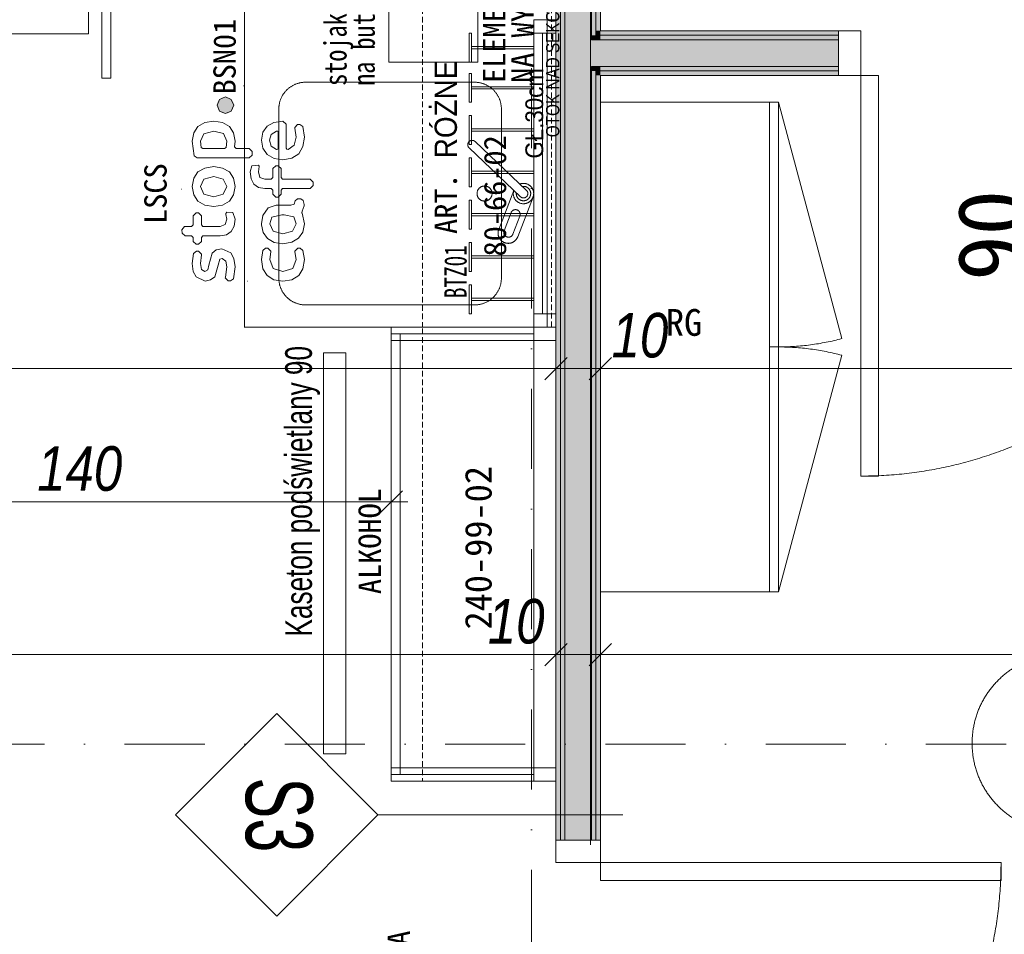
# Model space of a CAD drawing. Header units: millimetres. Extents: x -19278 to 18011, y -32369 to 41467.
# Tile 32 of 64: x -8541 to -6329, y 6896 to 8951. Entities that reach past the tile are written whole.
import ezdxf
from ezdxf.xclip import XClip

# ---------------------------------------------------------------- set-up
doc = ezdxf.new("R2010")
doc.units = ezdxf.units.MM
doc.header["$MEASUREMENT"] = 0
doc.header["$XCLIPFRAME"] = 0
doc.linetypes.add('DASHED', pattern=[19.05, 12.7, -6.35])
doc.linetypes.add('Kropki i Kreski', pattern=[360, 180, -90, 0, -90])
for name, color, linetype in [('2D - Rysunki i Obrazki', 7, 'Continuous'), ('PT.A.01_1_Rzuty - ogródek_Nr_pióra__1', 7, 'Continuous'), ('PT.A.01_1_Ściany wewnętrzne', 7, 'Continuous')]:
    doc.layers.add(name, color=color, linetype=linetype)
for name, color, linetype, lineweight, true_color in [('PT.A.01_1_0_Nr_pióra__70_Nr_pióra__3', 7, 'Continuous', 18, 0x00bfbf), ('PT.A.01_1_Drzwi ArchiCAD_Nr_pióra__23_Nr_pióra__24', 7, 'Continuous', 18, 0xff6600), ('PT.A.01_1_Drzwi ArchiCAD_Nr_pióra__3_Nr_pióra__24', 7, 'Continuous', 18, 0xff6600), ('PT.A.01_1_MEBLE PKN_Nr_pióra__146_Nr_pióra__6', 7, 'Continuous', 18, 0x5eaeff), ('PT.A.01_1_MEBLE PKN_Nr_pióra__181_Nr_pióra__15', 7, 'Continuous', 18, 0x00c400), ('PT.A.01_1_Rynny_Nr_pióra__161_Nr_pióra__14', 7, 'Continuous', 18, 0x6a6a6a), ('PT.A.01_1_Strefy_Nr_pióra__133_Nr_pióra__12', 7, 'Continuous', 18, 0xb0b000), ('PT.A.01_1_Wnętrze - umeblowanie_Nr_pióra__133_Nr_pióra__12', 7, 'Continuous', 18, 0xb0b000)]:
    doc.layers.add(name, color=color, linetype=linetype, lineweight=lineweight, true_color=true_color)
for name, color, linetype, lineweight in [('PT.A.01_1_Drzwi ArchiCAD_Nr_pióra__1_Nr_pióra__7', 7, 'Continuous', 18), ('PT.A.01_1_Drzwi ArchiCAD_Nr_pióra__41_Nr_pióra__7', 7, 'Continuous', 18), ('PT.A.01_1_MEBLE PKN_Nr_pióra__20_Nr_pióra__1', 1, 'Continuous', 18), ('PT.A.01_1_Osie_Nr_pióra__101_Nr_pióra__252', 252, 'Continuous', 18), ('PT.A.01_1_Strefy_Nr_pióra__20_Nr_pióra__1', 1, 'Continuous', 18), ('PT.A.01_1_Wnętrze - umeblowanie_Nr_pióra__101_Nr_pióra__252', 252, 'Continuous', 18), ('PT.A.01_1_Wnętrze - umeblowanie_Nr_pióra__1_Nr_pióra__7', 7, 'Continuous', 18), ('PT.A.01_1_Wnętrze - umeblowanie_Nr_pióra__20_Nr_pióra__1', 1, 'Continuous', 18), ('PT.A.01_1_Wnętrze - umeblowanie_Nr_pióra__60_Nr_pióra__230', 230, 'Continuous', 18), ('PT.A.01_1_Wnętrze - umeblowanie_Nr_pióra__7_Nr_pióra__7', 7, 'Continuous', 18), ('PT.A.01_1_Wymiarowanie_Nr_pióra__40_Nr_pióra__7', 7, 'Continuous', 18), ('PT.A.01_1_Znaczniki drzwi ArchiCADa_Nr_pióra__201_Nr_pióra__7', 7, 'Continuous', 18), ('PT.A.01_1_Ściany wewnętrzne_Nr_pióra__1_Nr_pióra__7', 7, 'Continuous', 18), ('PT.A.01_1_Ściany wewnętrzne_Nr_pióra__41_Nr_pióra__7', 7, 'Continuous', 18)]:
    doc.layers.add(name, color=color, linetype=linetype, lineweight=lineweight)
doc.styles.add('GENERATED_STYLE_1', font='txt')
doc.styles.add('GENERATED_STYLE_4', font='txt')
doc.styles.add('GENERATED_STYLE_5', font='txt')
doc.styles.add('GENERATED_STYLE_6', font='txt')
doc.linetypes.add('Zygzak MAŁY', pattern='A,0,[1,PT.A.011.Shx,S=0.873016,R=0,X=0,Y=-2.75e-05],-110,0', length=110)

# ---------------------------------------------------------------- blocks, each defined once
blk = doc.blocks.new('Rysunek_1_1', base_point=(2114.4, 3072.6))
at = {"layer": 'PT.A.01_1_Rzuty - ogródek_Nr_pióra__1', "linetype": 'Continuous', "lineweight": 0, "true_color": 0x000000}
blk.add_hatch(color=18, dxfattribs=at).paths.add_polyline_path([(-8060.4, 8758.4), (-8060.4, 8758.9), (-8060.4, 8759.4), (-8060.5, 8759.9), (-8060.5, 8760.4), (-8060.6, 8760.8), (-8060.6, 8761.3), (-8060.7, 8761.8), (-8060.8, 8762.2), (-8060.9, 8762.7), (-8061, 8763.1), (-8061.1, 8763.6), (-8061.3, 8764), (-8061.4, 8764.5), (-8061.6, 8764.9), (-8061.7, 8765.3), (-8061.9, 8765.7), (-8062.1, 8766.2), (-8062.3, 8766.6), (-8062.5, 8767), (-8062.7, 8767.4), (-8062.9, 8767.8), (-8063.1, 8768.2), (-8063.4, 8768.5), (-8063.6, 8768.9), (-8063.9, 8769.3), (-8064.2, 8769.6), (-8064.4, 8770), (-8064.7, 8770.3), (-8065, 8770.7), (-8065.3, 8771), (-8065.6, 8771.3), (-8065.9, 8771.7), (-8066.3, 8772), (-8066.6, 8772.3), (-8066.9, 8772.6), (-8067.3, 8772.9), (-8067.6, 8773.1), (-8068, 8773.4), (-8068.3, 8773.7), (-8068.7, 8773.9), (-8069.1, 8774.2), (-8069.5, 8774.4), (-8069.8, 8774.6), (-8070.2, 8774.9), (-8070.6, 8775.1), (-8071, 8775.3), (-8071.5, 8775.5), (-8071.9, 8775.6), (-8072.3, 8775.8), (-8072.7, 8776), (-8073.1, 8776.1), (-8073.6, 8776.3), (-8074, 8776.4), (-8074.4, 8776.5), (-8074.9, 8776.6), (-8075.3, 8776.7), (-8075.8, 8776.8), (-8076.3, 8776.9), (-8076.7, 8776.9), (-8077.2, 8777), (-8077.6, 8777), (-8078.1, 8777.1), (-8078.6, 8777.1), (-8079.1, 8777.1), (-8079.5, 8777.1), (-8080, 8777.1), (-8080.5, 8777), (-8081, 8777), (-8081.4, 8776.9), (-8081.9, 8776.9), (-8082.4, 8776.8), (-8082.8, 8776.7), (-8083.3, 8776.6), (-8083.7, 8776.5), (-8084.2, 8776.4), (-8084.6, 8776.3), (-8085.1, 8776.1), (-8085.5, 8776), (-8085.9, 8775.8), (-8086.3, 8775.6), (-8086.8, 8775.5), (-8087.2, 8775.3), (-8087.6, 8775.1), (-8088, 8774.9), (-8088.4, 8774.6), (-8088.8, 8774.4), (-8089.1, 8774.2), (-8089.5, 8773.9), (-8089.9, 8773.7), (-8090.2, 8773.4), (-8090.6, 8773.1), (-8091, 8772.9), (-8091.3, 8772.6), (-8091.6, 8772.3), (-8092, 8772), (-8092.3, 8771.7), (-8092.6, 8771.3), (-8092.9, 8771), (-8093.2, 8770.7), (-8093.5, 8770.3), (-8093.8, 8770), (-8094, 8769.6), (-8094.3, 8769.3), (-8094.5, 8768.9), (-8094.8, 8768.5), (-8095, 8768.2), (-8095.2, 8767.8), (-8095.5, 8767.4), (-8095.7, 8767), (-8095.9, 8766.6), (-8096.1, 8766.2), (-8096.2, 8765.7), (-8096.4, 8765.3), (-8096.6, 8764.9), (-8096.7, 8764.5), (-8096.9, 8764), (-8097, 8763.6), (-8097.1, 8763.1), (-8097.2, 8762.7), (-8097.3, 8762.2), (-8097.4, 8761.8), (-8097.5, 8761.3), (-8097.6, 8760.8), (-8097.6, 8760.4), (-8097.6, 8759.9), (-8097.7, 8759.4), (-8097.7, 8758.9), (-8097.7, 8758.4), (-8097.7, 8758), (-8097.7, 8757.5), (-8097.6, 8757), (-8097.6, 8756.6), (-8097.6, 8756.1), (-8097.5, 8755.6), (-8097.4, 8755.2), (-8097.3, 8754.7), (-8097.2, 8754.3), (-8097.1, 8753.8), (-8097, 8753.4), (-8096.9, 8753), (-8096.7, 8752.5), (-8096.6, 8752.1), (-8096.4, 8751.7), (-8096.2, 8751.3), (-8096.1, 8750.8), (-8095.9, 8750.4), (-8095.7, 8750), (-8095.5, 8749.6), (-8095.2, 8749.2), (-8095, 8748.9), (-8094.8, 8748.5), (-8094.5, 8748.1), (-8094.3, 8747.7), (-8094, 8747.4), (-8093.8, 8747), (-8093.5, 8746.7), (-8093.2, 8746.3), (-8092.9, 8746), (-8092.6, 8745.6), (-8092.3, 8745.3), (-8092, 8745), (-8091.6, 8744.7), (-8091.3, 8744.4), (-8091, 8744.1), (-8090.6, 8743.8), (-8090.2, 8743.6), (-8089.9, 8743.3), (-8089.5, 8743), (-8089.1, 8742.8), (-8088.8, 8742.5), (-8088.4, 8742.3), (-8088, 8742.1), (-8087.6, 8741.9), (-8087.2, 8741.7), (-8086.8, 8741.5), (-8086.3, 8741.3), (-8085.9, 8741.1), (-8085.5, 8740.9), (-8085.1, 8740.8), (-8084.6, 8740.6), (-8084.2, 8740.5), (-8083.7, 8740.4), (-8083.3, 8740.3), (-8082.8, 8740.2), (-8082.4, 8740.1), (-8081.9, 8740), (-8081.4, 8739.9), (-8081, 8739.9), (-8080.5, 8739.8), (-8080, 8739.8), (-8079.5, 8739.8), (-8079.1, 8739.8), (-8078.6, 8739.8), (-8078.1, 8739.8), (-8077.6, 8739.8), (-8077.2, 8739.9), (-8076.7, 8739.9), (-8076.3, 8740), (-8075.8, 8740.1), (-8075.3, 8740.2), (-8074.9, 8740.3), (-8074.4, 8740.4), (-8074, 8740.5), (-8073.6, 8740.6), (-8073.1, 8740.8), (-8072.7, 8740.9), (-8072.3, 8741.1), (-8071.9, 8741.3), (-8071.5, 8741.5), (-8071, 8741.7), (-8070.6, 8741.9), (-8070.2, 8742.1), (-8069.8, 8742.3), (-8069.5, 8742.5), (-8069.1, 8742.8), (-8068.7, 8743), (-8068.3, 8743.3), (-8068, 8743.6), (-8067.6, 8743.8), (-8067.3, 8744.1), (-8066.9, 8744.4), (-8066.6, 8744.7), (-8066.3, 8745), (-8065.9, 8745.3), (-8065.6, 8745.6), (-8065.3, 8746), (-8065, 8746.3), (-8064.7, 8746.7), (-8064.4, 8747), (-8064.2, 8747.4), (-8063.9, 8747.7), (-8063.6, 8748.1), (-8063.4, 8748.5), (-8063.1, 8748.9), (-8062.9, 8749.2), (-8062.7, 8749.6), (-8062.5, 8750), (-8062.3, 8750.4), (-8062.1, 8750.8), (-8061.9, 8751.3), (-8061.7, 8751.7), (-8061.6, 8752.1), (-8061.4, 8752.5), (-8061.3, 8753), (-8061.1, 8753.4), (-8061, 8753.8), (-8060.9, 8754.3), (-8060.8, 8754.7), (-8060.7, 8755.2), (-8060.6, 8755.6), (-8060.6, 8756.1), (-8060.5, 8756.6), (-8060.5, 8757), (-8060.4, 8757.5), (-8060.4, 8758)])
at = {"layer": 'PT.A.01_1_Ściany wewnętrzne', "linetype": 'Continuous', "lineweight": 0, "true_color": 0xffffff}
for points in [[(-7336.4, 11617), (-7336.4, 7107.5), (-7326.4, 7107.5), (-7326.4, 11617)], [(-7326.4, 11617), (-7326.4, 7107.5), (-7316.4, 7107.5), (-7316.4, 11617)], [(-7256.4, 8905.6), (-7256.4, 11617), (-7316.4, 11617), (-7316.4, 8905.6)], [(-7246.4, 8915.6), (-7246.4, 11617), (-7256.4, 11617), (-7256.4, 8915.6)], [(-7236.4, 8925.6), (-7236.4, 11617), (-7246.4, 11617), (-7246.4, 8925.6)], [(-7256.4, 8915.6), (-7256.4, 8905.6), (-7246.4, 8905.6), (-7246.4, 8915.6)], [(-7246.4, 8925.6), (-7246.4, 8915.6), (-7236.4, 8915.6), (-7236.4, 8925.6)], [(-7246.4, 8915.6), (-7246.4, 8905.6), (-7236.4, 8905.6), (-7236.4, 8915.6)], [(-7236.4, 8925.6), (-7236.4, 8915.6), (-6701.4, 8915.6), (-6701.4, 8925.6)], [(-7236.4, 8915.6), (-7236.4, 8905.6), (-6701.4, 8905.6), (-6701.4, 8915.6)], [(-7316.4, 8905.6), (-7316.4, 8845.6), (-7256.4, 8845.6), (-7256.4, 8905.6)], [(-7256.4, 8905.6), (-7256.4, 8845.6), (-7246.4, 8845.6), (-7246.4, 8905.6)], [(-7246.4, 8905.6), (-7246.4, 8845.6), (-7236.4, 8845.6), (-7236.4, 8905.6)], [(-7236.4, 8905.6), (-7236.4, 8845.6), (-6701.4, 8845.6), (-6701.4, 8905.6)], [(-7316.4, 8845.6), (-7316.4, 7107.5), (-7256.4, 7107.5), (-7256.4, 8845.6)], [(-7256.4, 8845.6), (-7256.4, 8835.6), (-7246.4, 8835.6), (-7246.4, 8845.6)], [(-7256.4, 8835.6), (-7256.4, 7107.5), (-7246.4, 7107.5), (-7246.4, 8835.6)], [(-7246.4, 8845.6), (-7246.4, 8835.6), (-7236.4, 8835.6), (-7236.4, 8845.6)], [(-7246.4, 8835.6), (-7246.4, 8825.6), (-7236.4, 8825.6), (-7236.4, 8835.6)], [(-7236.4, 8845.6), (-7236.4, 8835.6), (-6701.4, 8835.6), (-6701.4, 8845.6)], [(-7236.4, 8835.6), (-7236.4, 8825.6), (-6701.4, 8825.6), (-6701.4, 8835.6)], [(-7246.4, 7107.5), (-7236.4, 7107.5), (-7236.4, 8825.6), (-7246.4, 8825.6)]]:
    blk.add_hatch(color=7, dxfattribs=at).paths.add_polyline_path(points)
at = {"layer": 'PT.A.01_1_0_Nr_pióra__70_Nr_pióra__3', "linetype": 'Continuous'}
for p, q in [((-7963.8, 7392.1), (-8191.3, 7164.6)), ((-7736.4, 7164.6), (-7963.8, 7392.1)), ((-8191.3, 7164.6), (-7963.8, 6937.2)), ((-7963.8, 6937.2), (-7736.4, 7164.6)), ((-7236.4, 7164.6), (-7736.4, 7164.6)), ((-7186.4, 7164.6), (-7236.4, 7164.6))]:
    blk.add_line(p, q, dxfattribs=at)
at = {"layer": 'PT.A.01_1_Drzwi ArchiCAD_Nr_pióra__1_Nr_pióra__7', "linetype": 'Continuous'}
for p, q in [((-6701.4, 8925.6), (-6701.4, 8915.6)), ((-6701.4, 8915.6), (-6701.4, 8905.6)), ((-6701.4, 8845.6), (-6701.4, 8835.6)), ((-6701.4, 8835.6), (-6701.4, 8825.6)), ((-7336.4, 7107.5), (-7326.4, 7107.5)), ((-7326.4, 7107.5), (-7316.4, 7107.5)), ((-7256.4, 7107.5), (-7246.4, 7107.5)), ((-7246.4, 7107.5), (-7236.4, 7107.5))]:
    blk.add_line(p, q, dxfattribs=at)
at = {"layer": 'PT.A.01_1_Drzwi ArchiCAD_Nr_pióra__23_Nr_pióra__24', "linetype": 'Continuous'}
for p, q in [((-6701.4, 8925.6), (-6701.4, 8825.6)), ((-6651.4, 8925.6), (-6701.4, 8925.6)), ((-6651.4, 8825.6), (-6651.4, 8925.6)), ((-6701.4, 8825.6), (-6651.4, 8825.6)), ((-7336.4, 7107.5), (-7236.4, 7107.5)), ((-7336.4, 7057.5), (-7336.4, 7107.5)), ((-7236.4, 7107.5), (-7236.4, 7057.5)), ((-7236.4, 7057.5), (-7336.4, 7057.5))]:
    blk.add_line(p, q, dxfattribs=at)
at = {"layer": 'PT.A.01_1_Drzwi ArchiCAD_Nr_pióra__3_Nr_pióra__24', "linetype": 'Continuous'}
for p, q in [((-6651.4, 7925.6), (-6651.4, 8825.6)), ((-6651.4, 8825.6), (-6611.4, 8825.6)), ((-6611.4, 8825.6), (-6611.4, 7925.6)), ((-6611.4, 7925.6), (-6651.4, 7925.6)), ((-6336.4, 7057.5), (-7236.4, 7057.5)), ((-7236.4, 7057.5), (-7236.4, 7017.5)), ((-6336.4, 7017.5), (-6336.4, 7057.5)), ((-7236.4, 7017.5), (-6336.4, 7017.5))]:
    blk.add_line(p, q, dxfattribs=at)
for centre, start, end in [((-6651.4, 8825.6), 270, 360), ((-7236.4, 7057.5), 270.0001, 0.0001)]:
    blk.add_arc(centre, 900, start, end, dxfattribs=at)
at = {"layer": 'PT.A.01_1_Drzwi ArchiCAD_Nr_pióra__41_Nr_pióra__7', "linetype": 'Continuous'}
for p, q in [((-6701.4, 8905.6), (-6701.4, 8845.6)), ((-7316.4, 7107.5), (-7256.4, 7107.5))]:
    blk.add_line(p, q, dxfattribs=at)
at = {"layer": 'PT.A.01_1_MEBLE PKN_Nr_pióra__146_Nr_pióra__6', "linetype": 'Continuous'}
for p, q in [((-7386.4, 8275.1), (-7386.4, 8935.1)), ((-7366.4, 8290.1), (-7366.4, 8920.1))]:
    blk.add_line(p, q, dxfattribs=at)
at = {"layer": 'PT.A.01_1_MEBLE PKN_Nr_pióra__146_Nr_pióra__6', "linetype": 'Continuous', "flags": 128}
for points in [[(-8336.4, 8819), (-8336.4, 11580.6), (-8356.4, 11580.6), (-8356.4, 8819)], [(-8386.4, 9391.8), (-8386.4, 8919), (-9066.6, 8919), (-9066.6, 9391.8)], [(-7336.4, 8950.1), (-7336.4, 8920.1), (-7386.4, 8920.1), (-7386.4, 8950.1)], [(-7531.4, 8855.1), (-7531.4, 8920.1), (-7526.4, 8920.1), (-7526.4, 8855.1)], [(-7531.4, 8765.1), (-7531.4, 8830.1), (-7526.4, 8830.1), (-7526.4, 8765.1)], [(-7531.4, 8670.1), (-7531.4, 8735.1), (-7526.4, 8735.1), (-7526.4, 8670.1)], [(-7531.4, 8575.1), (-7531.4, 8640.1), (-7526.4, 8640.1), (-7526.4, 8575.1)], [(-7531.4, 8480.1), (-7531.4, 8545.1), (-7526.4, 8545.1), (-7526.4, 8480.1)], [(-7531.4, 8385.1), (-7531.4, 8450.1), (-7526.4, 8450.1), (-7526.4, 8385.1)], [(-7531.4, 8290.1), (-7531.4, 8355.1), (-7526.4, 8355.1), (-7526.4, 8290.1)], [(-7386.4, 8245.1), (-7386.4, 7255.1), (-7706.4, 7255.1), (-7706.4, 8245.1)], [(-7386.4, 8245.1), (-7386.4, 7255.1), (-7686.4, 7255.1), (-7686.4, 8245.1)], [(-7858.5, 8202.1), (-7858.5, 7302.1), (-7808.5, 7302.1), (-7808.5, 8202.1)], [(-7336.4, 7270.1), (-7706.4, 7270.1), (-7706.4, 7240.1), (-7336.4, 7240.1)]]:
    blk.add_lwpolyline(points, close=True, dxfattribs=at)
for points in [[(-7386.4, 8885.1), (-7526.4, 8885.1), (-7526.4, 8890.1), (-7386.4, 8890.1)], [(-7386.4, 8795.1), (-7526.4, 8795.1), (-7526.4, 8800.1), (-7386.4, 8800.1)], [(-7386.4, 8700.1), (-7526.4, 8700.1), (-7526.4, 8705.1), (-7386.4, 8705.1)], [(-7386.4, 8605.1), (-7526.4, 8605.1), (-7526.4, 8610.1), (-7386.4, 8610.1)], [(-7386.4, 8510.1), (-7526.4, 8510.1), (-7526.4, 8515.1), (-7386.4, 8515.1)], [(-7386.4, 8415.1), (-7526.4, 8415.1), (-7526.4, 8420.1), (-7386.4, 8420.1)], [(-7386.4, 8320.1), (-7526.4, 8320.1), (-7526.4, 8325.1), (-7386.4, 8325.1)], [(-7336.4, 8260.1), (-7386.4, 8260.1), (-7386.4, 8290.1), (-7336.4, 8290.1), (-7336.4, 8260.1), (-7386.4, 8260.1), (-7386.4, 8290.1)]]:
    blk.add_lwpolyline(points, dxfattribs=at)
at = {"layer": 'PT.A.01_1_MEBLE PKN_Nr_pióra__146_Nr_pióra__6', "linetype": 'DASHED', "flags": 128}
blk.add_lwpolyline([(-7336.4, 8260.1), (-7336.4, 7240.1), (-7636.4, 7240.1), (-7636.4, 8260.1)], close=True, dxfattribs=at)
at = {"layer": 'PT.A.01_1_MEBLE PKN_Nr_pióra__181_Nr_pióra__15', "linetype": 'Continuous'}
for p, q in [((-7386.4, 8275.1), (-7386.4, 8935.1)), ((-7366.4, 8290.1), (-7366.4, 8920.1)), ((-8038.7, 8802.1), (-8039.2, 8802.1)), ((-8038.7, 8802.1), (-8039.2, 8802.1)), ((-8036.4, 8754.9), (-8036.9, 8754.9)), ((-8036.4, 8754.9), (-8036.9, 8754.9)), ((-8036.4, 8594.6), (-8036.4, 8730.6)), ((-8036.4, 8594.6), (-8036.4, 8730.6)), ((-7336.4, 8710.1), (-7336.4, 8560.1)), ((-7336.4, 8710.1), (-7336.4, 8560.1)), ((-7402.5, 8567.2), (-7517.9, 8676.8)), ((-7402.5, 8567.2), (-7517.9, 8676.8)), ((-8036.4, 8662.6), (-8036.9, 8662.6)), ((-8036.4, 8662.6), (-8036.9, 8662.6)), ((-7416, 8552.9), (-7531.4, 8662.5)), ((-7416, 8552.9), (-7531.4, 8662.5)), ((-7336.4, 8635.1), (-7336.4, 8560.1)), ((-7336.4, 8635.1), (-7336.4, 8485.1)), ((-7336.4, 8635.1), (-7336.4, 8560.1)), ((-7336.4, 8635.1), (-7336.4, 8485.1)), ((-7464.9, 8479.4), (-7431, 8567.2)), ((-7464.9, 8479.4), (-7431, 8567.2)), ((-7422.2, 8463), (-7387.9, 8551.8)), ((-7422.2, 8463), (-7387.9, 8551.8)), ((-7336.4, 8560.1), (-7336.4, 8410.1)), ((-7336.4, 8560.1), (-7336.4, 8410.1)), ((-7452.9, 8476.4), (-7437.1, 8517.3)), ((-7452.9, 8476.4), (-7437.1, 8517.3)), ((-7433.2, 8468.8), (-7417.4, 8509.7)), ((-7433.2, 8468.8), (-7417.4, 8509.7)), ((-8036.4, 8260.1), (-8036.9, 8260.1)), ((-8036.4, 8260.1), (-8036.9, 8260.1)), ((-7986.4, 8260.1), (-7834.7, 8260.1)), ((-7986.4, 8260.1), (-7834.7, 8260.1)), ((-7854.7, 8260.1), (-7855.2, 8260.1)), ((-7854.7, 8260.1), (-7855.2, 8260.1)), ((-7356.4, 8260.1), (-7356.9, 8260.1)), ((-7356.4, 8260.1), (-7356.9, 8260.1)), ((-7706.4, 7892.6), (-7706.9, 7892.6)), ((-7706.4, 7386.3), (-7706.4, 7522.3)), ((-7706.4, 7386.3), (-7706.4, 7522.3))]:
    blk.add_line(p, q, dxfattribs=at)
at = {"layer": 'PT.A.01_1_MEBLE PKN_Nr_pióra__181_Nr_pióra__15', "linetype": 'DASHED', "flags": 128}
blk.add_lwpolyline([(-7336.4, 11600.1), (-7336.4, 8260.1), (-7636.4, 8260.1), (-7636.4, 11600.1)], close=True, dxfattribs=at)
blk.add_lwpolyline([(-7336.4, 11600.1), (-7336.4, 8260.1), (-7636.4, 8260.1), (-7636.4, 11600.1)], close=True, dxfattribs=at)
at = {"layer": 'PT.A.01_1_MEBLE PKN_Nr_pióra__181_Nr_pióra__15', "linetype": 'Continuous', "flags": 128}
for points in [[(-7336.4, 8260.1), (-7336.4, 11600.1), (-7356.4, 11600.1), (-7356.4, 8260.1)], [(-7336.4, 8260.1), (-7336.4, 11600.1), (-7356.4, 11600.1), (-7356.4, 8260.1)], [(-8336.4, 8819), (-8336.4, 11580.6), (-8356.4, 11580.6), (-8356.4, 8819)], [(-8386.4, 9391.8), (-8386.4, 8919), (-9066.6, 8919), (-9066.6, 9391.8)], [(-7336.4, 9030.1), (-7336.4, 8260.1), (-8036.4, 8260.1), (-8036.4, 9030.1)], [(-7336.4, 9030.1), (-7336.4, 8260.1), (-8036.4, 8260.1), (-8036.4, 9030.1)], [(-7711.7, 9045.2), (-7711.7, 8855.2), (-7511.7, 8855.2), (-7511.7, 9045.2)], [(-7336.4, 8920.1), (-7386.4, 8920.1), (-7386.4, 8950.1), (-7336.4, 8950.1)], [(-7336.4, 8950.1), (-7336.4, 8920.1), (-7386.4, 8920.1), (-7386.4, 8950.1)], [(-7336.4, 8920.1), (-7386.4, 8920.1), (-7386.4, 8950.1), (-7336.4, 8950.1)], [(-7531.4, 8855.1), (-7531.4, 8920.1), (-7526.4, 8920.1), (-7526.4, 8855.1)], [(-7531.4, 8765.1), (-7531.4, 8830.1), (-7526.4, 8830.1), (-7526.4, 8765.1)], [(-7531.4, 8670.1), (-7531.4, 8735.1), (-7526.4, 8735.1), (-7526.4, 8670.1)], [(-7531.4, 8575.1), (-7531.4, 8640.1), (-7526.4, 8640.1), (-7526.4, 8575.1)], [(-7531.4, 8480.1), (-7531.4, 8545.1), (-7526.4, 8545.1), (-7526.4, 8480.1)], [(-7531.4, 8385.1), (-7531.4, 8450.1), (-7526.4, 8450.1), (-7526.4, 8385.1)], [(-7531.4, 8290.1), (-7531.4, 8355.1), (-7526.4, 8355.1), (-7526.4, 8290.1)], [(-7336.4, 7240.1), (-7336.4, 7270.1), (-7386.4, 7270.1), (-7386.4, 7240.1)], [(-7336.4, 7240.1), (-7336.4, 7270.1), (-7386.4, 7270.1), (-7386.4, 7240.1)]]:
    blk.add_lwpolyline(points, close=True, dxfattribs=at)
at = {"layer": 'PT.A.01_1_MEBLE PKN_Nr_pióra__181_Nr_pióra__15', "linetype": 'DASHED', "flags": 128}
blk.add_lwpolyline([(-7346.4, 8260.1), (-7346.4, 11600.1)], dxfattribs=at)
blk.add_lwpolyline([(-7346.4, 8260.1), (-7346.4, 11600.1)], dxfattribs=at)
at = {"layer": 'PT.A.01_1_MEBLE PKN_Nr_pióra__181_Nr_pióra__15', "linetype": 'Continuous', "flags": 128}
for points in [[(-7386.4, 8885.1), (-7526.4, 8885.1), (-7526.4, 8890.1), (-7386.4, 8890.1)], [(-7386.4, 8795.1), (-7526.4, 8795.1), (-7526.4, 8800.1), (-7386.4, 8800.1)], [(-7386.4, 8700.1), (-7526.4, 8700.1), (-7526.4, 8705.1), (-7386.4, 8705.1)], [(-7386.4, 8605.1), (-7526.4, 8605.1), (-7526.4, 8610.1), (-7386.4, 8610.1)], [(-7386.4, 8510.1), (-7526.4, 8510.1), (-7526.4, 8515.1), (-7386.4, 8515.1)], [(-7386.4, 8415.1), (-7526.4, 8415.1), (-7526.4, 8420.1), (-7386.4, 8420.1)], [(-7386.4, 8320.1), (-7526.4, 8320.1), (-7526.4, 8325.1), (-7386.4, 8325.1)], [(-7336.4, 8260.1), (-7386.4, 8260.1), (-7386.4, 8290.1), (-7336.4, 8290.1), (-7336.4, 8260.1), (-7386.4, 8260.1), (-7386.4, 8290.1)], [(-7336.4, 8260.1), (-7706.4, 8260.1), (-7706.4, 8230.1), (-7336.4, 8230.1), (-7336.4, 8260.1), (-7386.4, 8260.1), (-7386.4, 8230.1)]]:
    blk.add_lwpolyline(points, dxfattribs=at)
blk.add_lwpolyline([(-7459, 8750.1), (-7459, 8370.1, -0.414214), (-7519, 8310.1), (-7899, 8310.1, -0.414214), (-7959, 8370.1), (-7959, 8750.1, -0.414214), (-7899, 8810.1), (-7519, 8810.1, -0.414214)], format="xyb", close=True, dxfattribs=at)
blk.add_lwpolyline([(-7459, 8750.1), (-7459, 8370.1, -0.414214), (-7519, 8310.1), (-7899, 8310.1, -0.414214), (-7959, 8370.1), (-7959, 8750.1, -0.414214), (-7899, 8810.1), (-7519, 8810.1, -0.414214)], format="xyb", close=True, dxfattribs=at)
at = {"layer": 'PT.A.01_1_MEBLE PKN_Nr_pióra__181_Nr_pióra__15', "linetype": 'Continuous'}
blk.add_circle((-7496.8, 8560.1), 16.9, dxfattribs=at)
blk.add_circle((-7496.8, 8560.1), 16.9, dxfattribs=at)
for centre, radius, start, end in [((-7524.7, 8669.7), 9.83, 46.4836, 226.4836), ((-7524.7, 8669.7), 9.83, 46.4836, 226.4836), ((-7409.3, 8560.1), 22.9, 161.9178, 111.0494), ((-7409.3, 8560.1), 22.9, 161.9178, 111.0494), ((-7409.3, 8560.1), 16.2, 173.7549, 99.2123), ((-7409.3, 8560.1), 16.2, 173.7549, 99.2123), ((-7409.3, 8560.1), 9.83, 226.4836, 46.4836), ((-7409.3, 8560.1), 9.83, 226.4836, 46.4836), ((-7427.3, 8513.5), 10.5, 338.8835, 158.8835), ((-7427.3, 8513.5), 10.5, 338.8835, 158.8835), ((-7443.6, 8471.2), 22.9, 158.8831, 338.8835), ((-7443.6, 8471.2), 22.9, 158.8831, 338.8835), ((-7443.1, 8472.6), 10.5, 158.8831, 338.8835), ((-7443.1, 8472.6), 10.5, 158.8831, 338.8835)]:
    blk.add_arc(centre, radius, start, end, dxfattribs=at)
at = {"layer": 'PT.A.01_1_MEBLE PKN_Nr_pióra__20_Nr_pióra__1', "linetype": 'Continuous', "flags": 128}
blk.add_lwpolyline([(-7711.7, 9045.2), (-7711.7, 8855.2), (-7511.7, 8855.2), (-7511.7, 9045.2)], close=True, dxfattribs=at)
at = {"layer": 'PT.A.01_1_Osie_Nr_pióra__101_Nr_pióra__252', "linetype": 'Kropki i Kreski'}
for p, q in [((-7391.4, 379.6), (-7391.4, 13044.6)), ((-18028.2, 7323.5), (370.6, 7323.5))]:
    blk.add_line(p, q, dxfattribs=at)
at = {"layer": 'PT.A.01_1_Rynny_Nr_pióra__161_Nr_pióra__14', "linetype": 'Continuous'}
for p, q in [((-8177.4, 8570.1), (-8176.9, 8570.1)), ((-8029.8, 8363), (-8029.3, 8363))]:
    blk.add_line(p, q, dxfattribs=at)
at = {"layer": 'PT.A.01_1_Rynny_Nr_pióra__161_Nr_pióra__14', "linetype": 'Continuous', "flags": 128}
for points in [[(-8079.1, 8777.1), (-8065.9, 8771.7), (-8060.4, 8758.4), (-8065.9, 8745.3), (-8079.1, 8739.8), (-8092.3, 8745.3), (-8097.7, 8758.4), (-8092.3, 8771.7)], [(-8057.1, 8576), (-8060.5, 8594.6), (-8070.1, 8608.6), (-8085.3, 8617.5), (-8105.4, 8620.6), (-8125.5, 8617.5), (-8140.7, 8608.6), (-8150.3, 8594.6), (-8153.6, 8576), (-8150.3, 8557.3), (-8140.7, 8543.2), (-8125.5, 8534.3), (-8105.4, 8531.2), (-8085.3, 8534.3), (-8070.1, 8543.2), (-8060.5, 8557.3)], [(-8105.4, 8553.1), (-8127.2, 8559), (-8135, 8576), (-8127.2, 8592.8), (-8105.4, 8598.7), (-8083.7, 8592.8), (-8076, 8576), (-8083.7, 8559)]]:
    blk.add_lwpolyline(points, close=True, dxfattribs=at)
for points in [[(-8058.5, 8665.3), (-8057.1, 8677.8), (-8060.5, 8696.5), (-8070.1, 8710.6), (-8085.3, 8719.5), (-8105.4, 8722.6), (-8125.5, 8719.5), (-8140.7, 8710.6), (-8150.3, 8696.5), (-8153.6, 8677.8), (-8149.2, 8645.1), (-8142.7, 8640), (-8025.6, 8640), (-8018.9, 8646.7)], [(-7940.9, 8659.6), (-7942.3, 8662.3), (-7942.3, 8716.3), (-7949.8, 8722.6), (-7970.1, 8719.7), (-7985.3, 8711.3), (-7994.8, 8697.9), (-7998.1, 8679.9)], [(-8077.5, 8663.8), (-8080.8, 8661.2), (-8130.1, 8661.2), (-8133.5, 8663.8), (-8135, 8677.8), (-8127.2, 8694.6), (-8105.4, 8700.6), (-8083.6, 8694.7), (-8076, 8677.8)], [(-7998.1, 8679.9), (-7994.6, 8661.8), (-7984.9, 8648), (-7969.7, 8639.2), (-7949.8, 8636), (-7929.5, 8639.5), (-7914.4, 8649.6), (-7904.9, 8665.7), (-7901.6, 8687.1), (-7905.2, 8710.8), (-7911.6, 8715.4), (-7916.7, 8715.4), (-7923.3, 8708.8), (-7923.1, 8707.2)], [(-7964.6, 8659.4), (-7976.1, 8666.9), (-7980.2, 8679.9), (-7976.2, 8692.8), (-7964.6, 8700.4)], [(-7964.6, 8700.4), (-7961.6, 8699.9)], [(-7961.6, 8699.9), (-7960.2, 8697.1), (-7960.2, 8662.7), (-7961.6, 8659.9)], [(-7923.1, 8707.2), (-7920.4, 8687.1), (-7924.8, 8668.5), (-7938, 8659)], [(-8076, 8677.8), (-8077.5, 8663.8)], [(-8018.9, 8646.7), (-8018.9, 8654.5), (-8025.6, 8661.2), (-8055.2, 8661.2), (-8058.5, 8665.3)], [(-7961.6, 8659.9), (-7964.6, 8659.4)], [(-7938, 8659), (-7940.9, 8659.6)], [(-8023.7, 8608.7), (-8021.4, 8593), (-8014.9, 8581.2), (-8004.4, 8573.9), (-7990.3, 8571.3), (-7975.9, 8571.3), (-7972.5, 8567.9), (-7972.5, 8559), (-7965.9, 8552.3), (-7960.5, 8552.3), (-7953.9, 8559), (-7953.9, 8567.9), (-7950.5, 8571.3), (-7888.8, 8571.3), (-7882.1, 8578), (-7882.1, 8585.8), (-7888.8, 8592.5), (-7950.5, 8592.5), (-7953.9, 8595.9), (-7953.9, 8616.1), (-7960.5, 8622.7), (-7965.9, 8622.7), (-7972.5, 8616.1), (-7972.5, 8595.9), (-7975.9, 8592.5), (-7990.3, 8592.5), (-8001.4, 8596.4), (-8004.9, 8608.7), (-8003, 8620.7), (-8002.9, 8621.3), (-8004.8, 8623.7)], [(-8019.3, 8622.3), (-8023.7, 8608.7)], [(-8004.8, 8623.7), (-8019.3, 8622.3)], [(-7922.3, 8543.5), (-7924.9, 8536.3), (-7932.3, 8534.3), (-7965, 8534.1), (-7982.8, 8527.9), (-7994.7, 8510.7)], [(-7909.8, 8548.1), (-7916.9, 8548.6), (-7922.3, 8543.5)], [(-7907.2, 8517.1), (-7906.9, 8520.3), (-7902.3, 8532.9), (-7902.2, 8535.9), (-7904.1, 8544.3), (-7909.8, 8548.1)], [(-8062.6, 8517.6), (-8075.9, 8518.5), (-8078.2, 8515.4), (-8078.1, 8514.5), (-8077.8, 8513.4), (-8076, 8502.5), (-8079.6, 8490.3), (-8090.6, 8486.3), (-8129.5, 8486.3), (-8132.9, 8489.7), (-8132.9, 8509.9), (-8139.5, 8516.5), (-8144.9, 8516.5), (-8151.5, 8509.9), (-8151.5, 8489.7), (-8155, 8486.3), (-8170.7, 8486.3), (-8177.3, 8478.6), (-8176.1, 8470.8), (-8169.6, 8465.1), (-8155, 8465.1), (-8151.5, 8461.7), (-8151.5, 8452.8), (-8144.9, 8446.1), (-8139.5, 8446.1), (-8132.9, 8452.8)], [(-8132.9, 8452.8), (-8132.9, 8461.7), (-8129.5, 8465.1), (-8090.6, 8465.1), (-8076.5, 8467.7), (-8066, 8475.1), (-8059.4, 8486.8), (-8057.1, 8502.5), (-8062.6, 8517.6)], [(-7906.8, 8516.2), (-7907.2, 8517.1)], [(-7994.7, 8510.7), (-7998.1, 8492.3), (-7998, 8491.7), (-7998, 8491.4), (-7998, 8490.8), (-7998, 8490.2)], [(-7998, 8490.2), (-7994.1, 8472.4), (-7984.3, 8459), (-7969.3, 8450.5), (-7949.8, 8447.5), (-7929.7, 8450.6), (-7914.5, 8459.6), (-7904.9, 8473.7), (-7901.6, 8492.3), (-7906.7, 8515.8)], [(-7925.3, 8507.6), (-7920.4, 8492.3), (-7928.1, 8475.4), (-7949.8, 8469.4), (-7971.7, 8475.4), (-7979.4, 8492.3), (-7974.5, 8507.1)], [(-7974.5, 8507.1), (-7952.2, 8512.5)], [(-7952.2, 8512.5), (-7949.8, 8512.4), (-7946.7, 8512.5)], [(-7946.7, 8512.5), (-7925.3, 8507.6)], [(-7906.7, 8515.8), (-7906.8, 8516.2)], [(-8132.7, 8422.2), (-8132.5, 8423.8), (-8139.2, 8430.4), (-8144.3, 8430.4), (-8150.8, 8425.5)], [(-8095.6, 8399.5), (-8091.7, 8412.4), (-8086, 8414.2), (-8077.9, 8408.1), (-8076, 8395.7), (-8079.1, 8372.3), (-8079.3, 8370.7), (-8072.6, 8364), (-8067.5, 8364), (-8061.1, 8368.9), (-8057.1, 8395.7), (-8059.9, 8414.4), (-8067, 8426.8), (-8087.1, 8435.8), (-8099.5, 8433.4), (-8108.5, 8426.4), (-8116, 8399.5), (-8118.4, 8388.7), (-8125.6, 8385.1), (-8132.5, 8389.8), (-8135, 8403.1), (-8132.7, 8422.2)], [(-7995.1, 8432.5), (-7998.1, 8411.7), (-7994.8, 8391.2), (-7985.3, 8375.9), (-7970.1, 8366.4), (-7949.8, 8363), (-7929.5, 8366.4), (-7914.4, 8375.9), (-7904.9, 8391.2), (-7901.6, 8411.7), (-7904.7, 8432.5), (-7911.1, 8437.3), (-7916.2, 8437.3), (-7922.9, 8430.7), (-7922.7, 8429.2), (-7920.4, 8411.7), (-7927.8, 8391.7), (-7949.8, 8384.9), (-7972, 8391.7), (-7979.4, 8411.7), (-7977, 8429.1)], [(-7977, 8429.1), (-7976.8, 8430.7), (-7983.5, 8437.3), (-7988.7, 8437.3), (-7995.1, 8432.5)], [(-8150.8, 8425.5), (-8153.6, 8403.1), (-8151.1, 8385.4), (-8144.5, 8373.1), (-8124.4, 8363.6), (-8112.2, 8366), (-8103.1, 8373), (-8095.6, 8399.5)]]:
    blk.add_lwpolyline(points, dxfattribs=at)
at = {"layer": 'PT.A.01_1_Wnętrze - umeblowanie_Nr_pióra__101_Nr_pióra__252', "linetype": 'Continuous'}
for p, q in [((-6836.4, 8765.6), (-7236.4, 8765.6)), ((-7236.4, 8765.6), (-7236.4, 7665.6)), ((-6856.4, 7665.6), (-6856.4, 8765.6)), ((-6836.4, 7665.6), (-6836.4, 8765.6)), ((-6836.4, 8765.6), (-6694, 8234.3)), ((-6836.4, 8215.6), (-6856.4, 8215.6)), ((-6836.4, 7665.6), (-6694, 8196.9)), ((-7236.4, 7665.6), (-6836.4, 7665.6)), ((-6836.4, 7665.6), (-6856.4, 7665.6))]:
    blk.add_line(p, q, dxfattribs=at)
for centre, start, end in [((-6836.4, 8765.6), 270, 285), ((-6836.4, 7665.6), 75, 90)]:
    blk.add_arc(centre, 550, start, end, dxfattribs=at)
at = {"layer": 'PT.A.01_1_Wnętrze - umeblowanie_Nr_pióra__1_Nr_pióra__7', "linetype": 'Zygzak MAŁY'}
blk.add_line((-7258.9, 11695.8), (-7258.9, 7097.5), dxfattribs=at)
at = {"layer": 'PT.A.01_1_Wymiarowanie_Nr_pióra__40_Nr_pióra__7', "linetype": 'Continuous'}
for p, q in [((-7336.4, 8213.9), (-7336.4, 8120.2)), ((-7336.4, 8213.9), (-7336.4, 8120.2)), ((-7236.4, 8213.9), (-7236.4, 8120.2)), ((-7236.4, 8213.9), (-7236.4, 8120.2)), ((-7361.4, 8142.1), (-7311.4, 8192.1)), ((-7361.4, 8142.1), (-7311.4, 8192.1)), ((-7261.4, 8142.1), (-7211.4, 8192.1)), ((-7261.4, 8142.1), (-7211.4, 8192.1)), ((-7336.4, 8167.1), (-13736.4, 8167.1)), ((-7336.4, 8167.1), (-13736.4, 8167.1)), ((-7236.4, 8167.1), (-7336.4, 8167.1)), ((-7236.4, 8167.1), (-7336.4, 8167.1)), ((-3981.3, 8167.1), (-7236.4, 8167.1)), ((-3981.3, 8167.1), (-7236.4, 8167.1)), ((-7706.4, 7820.9), (-7706.4, 7914.7)), ((-7731.4, 7842.8), (-7681.4, 7892.8)), ((-9105.5, 7867.8), (-7706.4, 7867.8)), ((-7706.4, 7867.8), (-7668.9, 7867.8)), ((-7336.4, 7477.8), (-7336.4, 7571.6)), ((-7336.4, 7477.8), (-7336.4, 7571.6)), ((-7236.4, 7477.8), (-7236.4, 7571.6)), ((-7236.4, 7477.8), (-7236.4, 7571.6)), ((-7311.4, 7549.7), (-7361.4, 7499.7)), ((-7311.4, 7549.7), (-7361.4, 7499.7)), ((-7211.4, 7549.7), (-7261.4, 7499.7)), ((-7211.4, 7549.7), (-7261.4, 7499.7)), ((-13736.4, 7524.7), (-7336.4, 7524.7)), ((-13736.4, 7524.7), (-7336.4, 7524.7)), ((-7336.4, 7524.7), (-7236.4, 7524.7)), ((-7336.4, 7524.7), (-7236.4, 7524.7)), ((-7236.4, 7524.7), (-3981.3, 7524.7))]:
    blk.add_line(p, q, dxfattribs=at)
at = {"layer": 'PT.A.01_1_Znaczniki drzwi ArchiCADa_Nr_pióra__201_Nr_pióra__7', "linetype": 'Continuous'}
for start, end in [(360, 180), (180, 360)]:
    blk.add_arc((-6201.4, 7325.6), 200, start, end, dxfattribs=at)
at = {"layer": 'PT.A.01_1_Ściany wewnętrzne_Nr_pióra__1_Nr_pióra__7', "linetype": 'Continuous'}
for p, q in [((-7326.4, 11617), (-7326.4, 7107.5)), ((-7246.4, 8915.6), (-7246.4, 11617)), ((-7236.4, 8915.6), (-7246.4, 8915.6)), ((-6701.4, 8915.6), (-7236.4, 8915.6)), ((-6701.4, 8925.6), (-6701.4, 8915.6)), ((-6701.4, 8915.6), (-6701.4, 8905.6)), ((-7246.4, 8835.6), (-7236.4, 8835.6)), ((-7246.4, 7107.5), (-7246.4, 8835.6)), ((-7236.4, 8835.6), (-6701.4, 8835.6)), ((-6701.4, 8845.6), (-6701.4, 8835.6)), ((-6701.4, 8835.6), (-6701.4, 8825.6)), ((-7336.4, 7107.5), (-7326.4, 7107.5)), ((-7326.4, 7107.5), (-7316.4, 7107.5)), ((-7256.4, 7107.5), (-7246.4, 7107.5)), ((-7246.4, 7107.5), (-7236.4, 7107.5))]:
    blk.add_line(p, q, dxfattribs=at)
at = {"layer": 'PT.A.01_1_Ściany wewnętrzne_Nr_pióra__1_Nr_pióra__7', "linetype": 'Continuous', "flags": 128}
for points in [[(-7336.4, 11617), (-7336.4, 7107.5)], [(-7236.4, 8925.6), (-7236.4, 11617)], [(-6701.4, 8925.6), (-7236.4, 8925.6)], [(-7236.4, 7107.5), (-7236.4, 8825.6)], [(-7236.4, 8825.6), (-6701.4, 8825.6)]]:
    blk.add_lwpolyline(points, dxfattribs=at)
at = {"layer": 'PT.A.01_1_Ściany wewnętrzne_Nr_pióra__41_Nr_pióra__7', "linetype": 'Continuous'}
for p, q in [((-7316.4, 11617), (-7316.4, 8905.6)), ((-7256.4, 8905.6), (-7256.4, 11617)), ((-7316.4, 8905.6), (-7316.4, 8845.6)), ((-7246.4, 8905.6), (-7256.4, 8905.6)), ((-7236.4, 8905.6), (-7246.4, 8905.6)), ((-6701.4, 8905.6), (-7236.4, 8905.6)), ((-6701.4, 8905.6), (-6701.4, 8845.6)), ((-7316.4, 8845.6), (-7316.4, 7107.5)), ((-7256.4, 8845.6), (-7246.4, 8845.6)), ((-7256.4, 7107.5), (-7256.4, 8845.6)), ((-7246.4, 8845.6), (-7236.4, 8845.6)), ((-7236.4, 8845.6), (-6701.4, 8845.6)), ((-7316.4, 7107.5), (-7256.4, 7107.5))]:
    blk.add_line(p, q, dxfattribs=at)
at = {"layer": 'PT.A.01_1_0_Nr_pióra__70_Nr_pióra__3', "linetype": 'Continuous', "insert": (-7883.2, 7164.6), "char_height": 150, "attachment_point": 2, "rotation": 270.0001, "style": 'GENERATED_STYLE_5'}
blk.add_mtext('\\A1;{\\W0.800000x;\\pt0,70000;\\fArial Narrow|b0|i0|c238|p34;S3 }', dxfattribs=at)
at = {"layer": 'PT.A.01_1_Strefy_Nr_pióra__133_Nr_pióra__12', "linetype": 'Continuous', "insert": (-7328.2, 8686.6), "char_height": 30, "attachment_point": 7, "rotation": 90, "style": 'GENERATED_STYLE_5'}
blk.add_mtext('\\A1;{\\fArial Narrow|b0|i0|c238|p34;OTOK NAD SEKCJAMI}', dxfattribs=at)
at = {"layer": 'PT.A.01_1_Strefy_Nr_pióra__20_Nr_pióra__1', "linetype": 'Continuous', "insert": (-7007.8, 8239.7), "char_height": 60, "attachment_point": 9, "style": 'GENERATED_STYLE_1'}
blk.add_mtext('\\A1;{\\fMS Gothic|b0|i0|c238|p49;RG}', dxfattribs=at)
at = {"layer": 'PT.A.01_1_Wnętrze - umeblowanie_Nr_pióra__133_Nr_pióra__12', "linetype": 'Continuous', "insert": (-7364.4, 8841.8), "char_height": 40, "attachment_point": 9, "rotation": 90, "style": 'GENERATED_STYLE_1'}
blk.add_mtext('\\A1;{\\fMS Gothic|b0|i0|c238|p49;GŁ.30cm}', dxfattribs=at)
at = {"layer": 'PT.A.01_1_Wnętrze - umeblowanie_Nr_pióra__1_Nr_pióra__7', "linetype": 'Continuous', "rotation": 90}
for s, insert, char_height, attachment_point, style in [('\\A1;{\\fMS Gothic|b0|i0|c238|p49;80-66-02}', (-7447.5, 8691), 50, 9, 'GENERATED_STYLE_1'), ('\\A1;{\\W0.700000x;\\fArial|b0|i0|c238|p38;Kaseton podświetlany 90}', (-7866.6, 7565.4), 60, 7, 'GENERATED_STYLE_4'), ('\\A1;{\\fMS Gothic|b0|i0|c238|p49;240-99-02}', (-7541, 7764.6), 60, 2, 'GENERATED_STYLE_1'), ('\\A1;{\\fMS Gothic|b0|i0|c238|p49;ALKOHOL}', (-7729, 7898.6), 50, 9, 'GENERATED_STYLE_1')]:
    blk.add_mtext(s, dxfattribs=dict(at, insert=insert, char_height=char_height, attachment_point=attachment_point, style=style))
at = {"layer": 'PT.A.01_1_Wnętrze - umeblowanie_Nr_pióra__20_Nr_pióra__1', "linetype": 'Continuous', "char_height": 50, "attachment_point": 7, "rotation": 90, "line_spacing_factor": 0.761303, "style": 'GENERATED_STYLE_1'}
for s, insert in [('\\A1;{\\fMS Gothic|b0|i0|c238|p49;ELEMENT \\P\\fMS Gothic|b0|i0|c238|p49;NA WYMIAR}', (-7386.7, 8808.6)), ('\\A1;{\\W0.800000x;\\fMS Gothic|b0|i0|c238|p49;stojak \\P\\fMS Gothic|b0|i0|c238|p49;na butelki}', (-7742.5, 8801.9))]:
    blk.add_mtext(s, dxfattribs=dict(at, insert=insert))
at = {"layer": 'PT.A.01_1_Wnętrze - umeblowanie_Nr_pióra__20_Nr_pióra__1', "linetype": 'Continuous', "char_height": 50, "attachment_point": 9, "rotation": 90, "style": 'GENERATED_STYLE_1'}
for s, insert in [('\\A1;{\\fMS Gothic|b0|i0|c238|p49;BSN01}', (-8055.1, 8952.7)), ('\\A1;{\\fMS Gothic|b0|i0|c238|p49;LSCS}', (-8210.3, 8628))]:
    blk.add_mtext(s, dxfattribs=dict(at, insert=insert))
at = {"layer": 'PT.A.01_1_Wnętrze - umeblowanie_Nr_pióra__60_Nr_pióra__230', "linetype": 'Continuous', "char_height": 50, "attachment_point": 7, "rotation": 90, "style": 'GENERATED_STYLE_1'}
for s, insert in [('\\A1;{\\fMS Gothic|b0|i0|c238|p49;ART. RÓŻNE}', (-7558.1, 8469.4)), ('\\A1;{\\W0.700000x;\\fMS Gothic|b0|i0|c238|p49;BTZ01}', (-7536.4, 8325.1))]:
    blk.add_mtext(s, dxfattribs=dict(at, insert=insert))
at = {"layer": 'PT.A.01_1_Wnętrze - umeblowanie_Nr_pióra__7_Nr_pióra__7', "linetype": 'Continuous', "insert": (-7689, 6607.5), "char_height": 50, "attachment_point": 5, "rotation": 90, "style": 'GENERATED_STYLE_1'}
blk.add_mtext('\\A1;{\\fMS Gothic|b0|i0|c238|p49;LAMPA OWADOBÓJCZA}', dxfattribs=at)
at = {"layer": 'PT.A.01_1_Wymiarowanie_Nr_pióra__40_Nr_pióra__7', "linetype": 'Continuous', "char_height": 100, "attachment_point": 7, "style": 'GENERATED_STYLE_6'}
for s, insert in [('\\A1;{\\fArial Narrow|b0|i1|c238|p34;10}', (-7211.4, 8190.5)), ('\\A1;{\\fArial Narrow|b0|i1|c238|p34;140}', (-8501.9, 7891.2)), ('\\A1;{\\fArial Narrow|b0|i1|c238|p34;10}', (-7489.4, 7548.1))]:
    blk.add_mtext(s, dxfattribs=dict(at, insert=insert))
at = {"layer": 'PT.A.01_1_Znaczniki drzwi ArchiCADa_Nr_pióra__201_Nr_pióra__7', "linetype": 'Continuous', "insert": (-6281.5, 8364.1), "char_height": 150, "attachment_point": 7, "rotation": 90, "style": 'GENERATED_STYLE_1'}
blk.add_mtext('\\A1;{\\fMS Gothic|b0|i0|c238|p49;90}', dxfattribs=at)

msp = doc.modelspace()

# ---------------------------------------------------------------- block references
at = {"layer": '2D - Rysunki i Obrazki', "color": 151, "linetype": 'Continuous', "lineweight": 13, "true_color": 0x80c2ff}
ref = msp.add_blockref('Rysunek_1_1', (2114.4, 3072.6), dxfattribs=at)
XClip(ref).set_block_clipping_path([(-11177.5234049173, -36557.2258517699), (29952.3944637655, -28108.1790241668), (15406.2423630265, 42702.4169420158), (-25723.6755056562, 34253.3701144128)])

doc.saveas('drawing.dxf')
